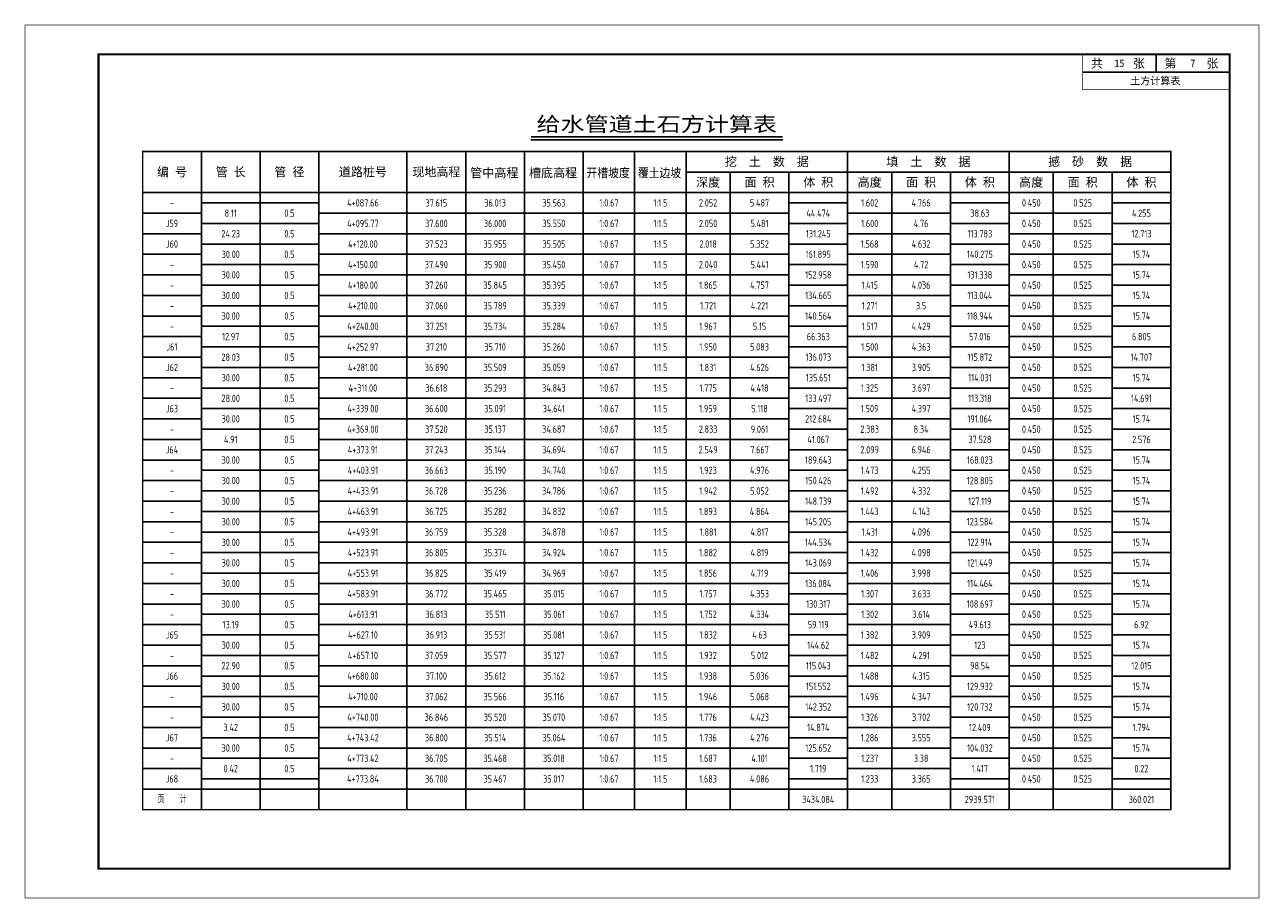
# Model space of a CAD drawing. Extents: x 336 to 6917, y 1189 to 1487.
# Tile 7 of 15: x 2976 to 3397, y 1189 to 1487. Entities that reach past the tile are written whole.
import ezdxf
from ezdxf.enums import TextEntityAlignment as Align

# ---------------------------------------------------------------- set-up
doc = ezdxf.new("R2010")
doc.units = 0
doc.layers.get('0').update_dxf_attribs({"linetype": 'CONTINUOUS'})
for name, color, linetype in [('土方_图框', 7, 'CONTINUOUS'), ('土方_土方表', 5, 'CONTINUOUS'), ('土方_土方表文字', 7, 'CONTINUOUS')]:
    doc.layers.add(name, color=color, linetype=linetype)
doc.styles.add('gpshz', font='tssdeng.shx', dxfattribs={"width": 0.7, "height": 2.5, "bigfont": 'hztxt.shx'})
doc.styles.add('仿宋_GB2312', font='txt', dxfattribs={"width": 0.7, "height": 3})
doc.styles.add('宋体', font='txt')

# ---------------------------------------------------------------- blocks, each defined once
blk = doc.blocks.new('tkx_jb')
at = {"color": 0, "linetype": 'ByBlock', "lineweight": -2}
for p, q in [((-50, 0), (0, 0)), ((-25, 0), (-25, -6)), ((-50, -6), (0, -6))]:
    blk.add_line(p, q, dxfattribs=at)
at = {"color": 0, "linetype": 'ByBlock', "lineweight": -2, "const_width": 0.25}
blk.add_lwpolyline([(0, 0), (0, -12), (-50, -12), (-50, 0)], dxfattribs=at)
at = {"color": 0, "linetype": 'ByBlock', "lineweight": -2, "style": '宋体'}
for s, p in [('共     张', (-47.19, -4.55)), ('第     张', (-22.19, -4.55))]:
    blk.add_text(s, height=3, dxfattribs=at).set_placement(p)
for tag, p in [('COUNT', (-37.5, -3)), ('PAGE', (-12.5, -3)), ('NAME', (-25.27, -8.99))]:
    blk.add_attdef(tag, text='', height=2.5, dxfattribs=at).set_placement(p, align=Align.MIDDLE_CENTER)
blk = doc.blocks.new('gsv_tfb')
at = {"color": 7, "linetype": 'ByBlock', "lineweight": -2}
blk.add_line((132.17, 227.99), (217.93, 227.99), dxfattribs=at)
at = {"color": 5, "linetype": 'ByBlock', "lineweight": -2}
for p, q in [((20, 224), (20, 0)), ((40, 224), (40, 0)), ((60, 224), (60, 0)), ((90, 224), (90, 0)), ((110, 224), (110, 0)), ((130, 224), (130, 0)), ((150, 224), (150, 0)), ((167.5, 224), (167.5, 0)), ((185, 224), (185, 0)), ((240, 224), (240, 0)), ((295, 224), (295, 0)), ((350, 217), (185, 217)), ((200, 217), (200, 0)), ((220, 217), (220, 0)), ((255, 217), (255, 0)), ((275, 217), (275, 0)), ((310, 217), (310, 0)), ((330, 217), (330, 0)), ((350, 210), (0, 210)), ((60, 206.5), (20, 206.5)), ((240, 206.5), (220, 206.5)), ((295, 206.5), (275, 206.5)), ((350, 206.5), (330, 206.5)), ((20, 203), (0, 203)), ((220, 203), (60, 203)), ((275, 203), (240, 203)), ((330, 203), (295, 203)), ((60, 199.5), (20, 199.5)), ((240, 199.5), (220, 199.5)), ((295, 199.5), (275, 199.5)), ((350, 199.5), (330, 199.5)), ((20, 196), (0, 196)), ((220, 196), (60, 196)), ((275, 196), (240, 196)), ((330, 196), (295, 196)), ((60, 192.5), (20, 192.5)), ((240, 192.5), (220, 192.5)), ((295, 192.5), (275, 192.5)), ((350, 192.5), (330, 192.5)), ((20, 189), (0, 189)), ((60, 185.5), (20, 185.5)), ((220, 189), (60, 189)), ((240, 185.5), (220, 185.5)), ((275, 189), (240, 189)), ((295, 185.5), (275, 185.5)), ((330, 189), (295, 189)), ((350, 185.5), (330, 185.5)), ((20, 182), (0, 182)), ((220, 182), (60, 182)), ((275, 182), (240, 182)), ((330, 182), (295, 182)), ((60, 178.5), (20, 178.5)), ((240, 178.5), (220, 178.5)), ((295, 178.5), (275, 178.5)), ((350, 178.5), (330, 178.5)), ((20, 175), (0, 175)), ((220, 175), (60, 175)), ((275, 175), (240, 175)), ((330, 175), (295, 175)), ((60, 171.5), (20, 171.5)), ((240, 171.5), (220, 171.5)), ((295, 171.5), (275, 171.5)), ((350, 171.5), (330, 171.5)), ((20, 168), (0, 168)), ((60, 164.5), (20, 164.5)), ((220, 168), (60, 168)), ((240, 164.5), (220, 164.5)), ((275, 168), (240, 168)), ((295, 164.5), (275, 164.5)), ((330, 168), (295, 168)), ((350, 164.5), (330, 164.5)), ((20, 161), (0, 161)), ((220, 161), (60, 161)), ((275, 161), (240, 161)), ((330, 161), (295, 161)), ((60, 157.5), (20, 157.5)), ((240, 157.5), (220, 157.5)), ((295, 157.5), (275, 157.5)), ((350, 157.5), (330, 157.5)), ((20, 154), (0, 154)), ((220, 154), (60, 154)), ((275, 154), (240, 154)), ((330, 154), (295, 154)), ((60, 150.5), (20, 150.5)), ((240, 150.5), (220, 150.5)), ((295, 150.5), (275, 150.5)), ((350, 150.5), (330, 150.5)), ((20, 147), (0, 147)), ((60, 143.5), (20, 143.5)), ((220, 147), (60, 147)), ((240, 143.5), (220, 143.5)), ((275, 147), (240, 147)), ((295, 143.5), (275, 143.5)), ((330, 147), (295, 147)), ((350, 143.5), (330, 143.5)), ((20, 140), (0, 140)), ((220, 140), (60, 140)), ((275, 140), (240, 140)), ((330, 140), (295, 140)), ((60, 136.5), (20, 136.5)), ((240, 136.5), (220, 136.5)), ((295, 136.5), (275, 136.5)), ((350, 136.5), (330, 136.5)), ((20, 133), (0, 133)), ((220, 133), (60, 133)), ((275, 133), (240, 133)), ((330, 133), (295, 133)), ((60, 129.5), (20, 129.5)), ((240, 129.5), (220, 129.5)), ((295, 129.5), (275, 129.5)), ((350, 129.5), (330, 129.5)), ((20, 126), (0, 126)), ((60, 122.5), (20, 122.5)), ((220, 126), (60, 126)), ((240, 122.5), (220, 122.5)), ((275, 126), (240, 126)), ((295, 122.5), (275, 122.5)), ((330, 126), (295, 126)), ((350, 122.5), (330, 122.5)), ((20, 119), (0, 119)), ((220, 119), (60, 119)), ((275, 119), (240, 119)), ((330, 119), (295, 119)), ((60, 115.5), (20, 115.5)), ((240, 115.5), (220, 115.5)), ((295, 115.5), (275, 115.5)), ((350, 115.5), (330, 115.5)), ((20, 112), (0, 112)), ((220, 112), (60, 112)), ((275, 112), (240, 112)), ((330, 112), (295, 112)), ((60, 108.5), (20, 108.5)), ((240, 108.5), (220, 108.5)), ((295, 108.5), (275, 108.5)), ((350, 108.5), (330, 108.5)), ((20, 105), (0, 105)), ((60, 101.5), (20, 101.5)), ((220, 105), (60, 105)), ((240, 101.5), (220, 101.5)), ((275, 105), (240, 105)), ((295, 101.5), (275, 101.5)), ((330, 105), (295, 105)), ((350, 101.5), (330, 101.5)), ((20, 98), (0, 98)), ((220, 98), (60, 98)), ((275, 98), (240, 98)), ((330, 98), (295, 98)), ((60, 94.5), (20, 94.5)), ((240, 94.5), (220, 94.5)), ((295, 94.5), (275, 94.5)), ((350, 94.5), (330, 94.5)), ((20, 91), (0, 91)), ((220, 91), (60, 91)), ((275, 91), (240, 91)), ((330, 91), (295, 91)), ((60, 87.5), (20, 87.5)), ((240, 87.5), (220, 87.5)), ((295, 87.5), (275, 87.5)), ((350, 87.5), (330, 87.5)), ((20, 84), (0, 84)), ((60, 80.5), (20, 80.5)), ((220, 84), (60, 84)), ((240, 80.5), (220, 80.5)), ((275, 84), (240, 84)), ((295, 80.5), (275, 80.5)), ((330, 84), (295, 84)), ((350, 80.5), (330, 80.5)), ((20, 77), (0, 77)), ((220, 77), (60, 77)), ((275, 77), (240, 77)), ((330, 77), (295, 77)), ((60, 73.5), (20, 73.5)), ((240, 73.5), (220, 73.5)), ((295, 73.5), (275, 73.5)), ((350, 73.5), (330, 73.5)), ((20, 70), (0, 70)), ((220, 70), (60, 70)), ((275, 70), (240, 70)), ((330, 70), (295, 70)), ((60, 66.5), (20, 66.5)), ((240, 66.5), (220, 66.5)), ((295, 66.5), (275, 66.5)), ((350, 66.5), (330, 66.5)), ((20, 63), (0, 63)), ((60, 59.5), (20, 59.5)), ((220, 63), (60, 63)), ((240, 59.5), (220, 59.5)), ((275, 63), (240, 63)), ((295, 59.5), (275, 59.5)), ((330, 63), (295, 63)), ((350, 59.5), (330, 59.5)), ((20, 56), (0, 56)), ((220, 56), (60, 56)), ((275, 56), (240, 56)), ((330, 56), (295, 56)), ((60, 52.5), (20, 52.5)), ((240, 52.5), (220, 52.5)), ((295, 52.5), (275, 52.5)), ((350, 52.5), (330, 52.5)), ((20, 49), (0, 49)), ((220, 49), (60, 49)), ((275, 49), (240, 49)), ((330, 49), (295, 49)), ((60, 45.5), (20, 45.5)), ((240, 45.5), (220, 45.5)), ((295, 45.5), (275, 45.5)), ((350, 45.5), (330, 45.5)), ((20, 42), (0, 42)), ((60, 38.5), (20, 38.5)), ((220, 42), (60, 42)), ((240, 38.5), (220, 38.5)), ((275, 42), (240, 42)), ((295, 38.5), (275, 38.5)), ((330, 42), (295, 42)), ((350, 38.5), (330, 38.5)), ((20, 35), (0, 35)), ((220, 35), (60, 35)), ((275, 35), (240, 35)), ((330, 35), (295, 35)), ((60, 31.5), (20, 31.5)), ((240, 31.5), (220, 31.5)), ((295, 31.5), (275, 31.5)), ((350, 31.5), (330, 31.5)), ((20, 28), (0, 28)), ((220, 28), (60, 28)), ((275, 28), (240, 28)), ((330, 28), (295, 28)), ((60, 24.5), (20, 24.5)), ((240, 24.5), (220, 24.5)), ((295, 24.5), (275, 24.5)), ((350, 24.5), (330, 24.5)), ((20, 21), (0, 21)), ((60, 17.5), (20, 17.5)), ((220, 21), (60, 21)), ((240, 17.5), (220, 17.5)), ((275, 21), (240, 21)), ((295, 17.5), (275, 17.5)), ((330, 21), (295, 21)), ((350, 17.5), (330, 17.5)), ((20, 14), (0, 14)), ((220, 14), (60, 14)), ((275, 14), (240, 14)), ((330, 14), (295, 14)), ((60, 10.5), (20, 10.5)), ((240, 10.5), (220, 10.5)), ((295, 10.5), (275, 10.5)), ((350, 10.5), (330, 10.5)), ((350, 7), (0, 7)), ((300, 7), (275, 7))]:
    blk.add_line(p, q, dxfattribs=at)
at = {"color": 7, "linetype": 'ByBlock', "lineweight": -2, "const_width": 0.5}
blk.add_lwpolyline([(132.17, 228.99), (217.93, 228.99)], dxfattribs=at)
at = {"color": 1, "linetype": 'ByBlock', "lineweight": -2, "const_width": 0.5}
blk.add_lwpolyline([(0, 0), (350, 0), (350, 224), (0, 224)], close=True, dxfattribs=at)
at = {"color": 7, "linetype": 'ByBlock', "lineweight": -2, "style": '仿宋_GB2312', "width": 1.2}
blk.add_text('给水管道土石方计算表', height=5, dxfattribs=at).set_placement((175, 233.38), align=Align.MIDDLE)
at = {"color": 7, "linetype": 'ByBlock', "lineweight": -2, "style": '仿宋_GB2312'}
for s, p in [('编 号', (10, 217)), ('管 长', (30, 217)), ('管 径', (50, 217)), ('道路桩号', (75, 217)), ('现地高程', (100, 217)), ('管中高程', (119.72, 216.7)), ('槽底高程', (139.72, 216.7)), ('挖  土  数  据', (212.5, 220.5)), ('填  土  数  据', (267.5, 220.5)), ('撼  砂  数  据', (322.5, 220.5)), ('深度', (192.5, 213.5)), ('面 积', (210, 213.5)), ('体 积', (230, 213.5)), ('高度', (247.5, 213.5)), ('面 积', (265, 213.5)), ('体 积', (285, 213.5)), ('高度', (302.5, 213.5)), ('面 积', (320, 213.5)), ('体 积', (340, 213.5))]:
    blk.add_text(s, height=3, dxfattribs=at).set_placement(p, align=Align.MIDDLE_CENTER)
at = {"color": 7, "linetype": 'ByBlock', "lineweight": -2, "style": '仿宋_GB2312', "width": 0.9}
for s, p in [('开槽坡度', (158.47, 216.7)), ('覆土边坡', (175.97, 216.7))]:
    blk.add_text(s, height=3, dxfattribs=at).set_placement(p, align=Align.MIDDLE_CENTER)

msp = doc.modelspace()

# ---------------------------------------------------------------- linework, layer by layer
at = {"layer": '土方_图框'}
for points, const_width in [([(2976.51, 1189.59), (3396.51, 1189.59), (3396.51, 1486.59), (2976.51, 1486.59), (2976.51, 1189.59)], 0.25), ([(3001.51, 1199.59), (3386.51, 1199.59), (3386.51, 1476.59), (3001.51, 1476.59), (3001.51, 1199.59)], 0.7)]:
    msp.add_lwpolyline(points, dxfattribs=dict(at, const_width=const_width))

# ---------------------------------------------------------------- block references
msp.add_blockref('tkx_jb', (3386.51, 1476.59), dxfattribs=at).add_auto_attribs({'NAME': '土方计算表', 'COUNT': '15', 'PAGE': '7'})
at = {"layer": '土方_土方表'}
msp.add_blockref('gsv_tfb', (3016.51, 1219.59), dxfattribs=at)

# ---------------------------------------------------------------- texts
at = {"layer": '土方_土方表文字', "style": 'gpshz', "width": 0.7}
for s, p in [('-', (3026.51, 1426.09)), ('4+087.66', (3091.51, 1426.09)), ('37.615', (3116.51, 1426.09)), ('36.013', (3136.51, 1426.09)), ('35.563', (3156.51, 1426.09)), ('1:0.67', (3175.26, 1426.09)), ('1:1.5', (3192.76, 1426.09)), ('2.052', (3209.01, 1426.09)), ('5.487', (3226.51, 1426.09)), ('1.602', (3264.01, 1426.09)), ('4.766', (3281.51, 1426.09)), ('0.450', (3319.01, 1426.09)), ('0.525', (3336.51, 1426.09)), ('8.11', (3046.51, 1422.59)), ('0.5', (3066.51, 1422.59)), ('44.474', (3246.51, 1422.59)), ('38.63', (3301.51, 1422.59)), ('4.255', (3356.51, 1422.59)), ('J59', (3026.51, 1419.09)), ('24.23', (3046.51, 1415.59)), ('0.5', (3066.51, 1415.59)), ('4+095.77', (3091.51, 1419.09)), ('37.600', (3116.51, 1419.09)), ('36.000', (3136.51, 1419.09)), ('35.550', (3156.51, 1419.09)), ('1:0.67', (3175.26, 1419.09)), ('1:1.5', (3192.76, 1419.09)), ('2.050', (3209.01, 1419.09)), ('5.481', (3226.51, 1419.09)), ('131.245', (3246.51, 1415.59)), ('1.600', (3264.01, 1419.09)), ('4.76', (3281.51, 1419.09)), ('113.783', (3301.51, 1415.59)), ('0.450', (3319.01, 1419.09)), ('0.525', (3336.51, 1419.09)), ('12.713', (3356.51, 1415.59)), ('J60', (3026.51, 1412.09)), ('4+120.00', (3091.51, 1412.09)), ('37.523', (3116.51, 1412.09)), ('35.955', (3136.51, 1412.09)), ('35.505', (3156.51, 1412.09)), ('1:0.67', (3175.26, 1412.09)), ('1:1.5', (3192.76, 1412.09)), ('2.018', (3209.01, 1412.09)), ('5.352', (3226.51, 1412.09)), ('1.568', (3264.01, 1412.09)), ('4.632', (3281.51, 1412.09)), ('0.450', (3319.01, 1412.09)), ('0.525', (3336.51, 1412.09)), ('30.00', (3046.51, 1408.59)), ('0.5', (3066.51, 1408.59)), ('161.895', (3246.51, 1408.59)), ('140.275', (3301.51, 1408.59)), ('15.74', (3356.51, 1408.59)), ('-', (3026.51, 1405.09)), ('4+150.00', (3091.51, 1405.09)), ('37.490', (3116.51, 1405.09)), ('35.900', (3136.51, 1405.09)), ('35.450', (3156.51, 1405.09)), ('1:0.67', (3175.26, 1405.09)), ('1:1.5', (3192.76, 1405.09)), ('2.040', (3209.01, 1405.09)), ('5.441', (3226.51, 1405.09)), ('1.590', (3264.01, 1405.09)), ('4.72', (3281.51, 1405.09)), ('0.450', (3319.01, 1405.09)), ('0.525', (3336.51, 1405.09)), ('30.00', (3046.51, 1401.59)), ('0.5', (3066.51, 1401.59)), ('152.958', (3246.51, 1401.59)), ('131.338', (3301.51, 1401.59)), ('15.74', (3356.51, 1401.59)), ('-', (3026.51, 1398.09)), ('30.00', (3046.51, 1394.59)), ('0.5', (3066.51, 1394.59)), ('4+180.00', (3091.51, 1398.09)), ('37.260', (3116.51, 1398.09)), ('35.845', (3136.51, 1398.09)), ('35.395', (3156.51, 1398.09)), ('1:0.67', (3175.26, 1398.09)), ('1:1.5', (3192.76, 1398.09)), ('1.865', (3209.01, 1398.09)), ('4.757', (3226.51, 1398.09)), ('134.665', (3246.51, 1394.59)), ('1.415', (3264.01, 1398.09)), ('4.036', (3281.51, 1398.09)), ('113.044', (3301.51, 1394.59)), ('0.450', (3319.01, 1398.09)), ('0.525', (3336.51, 1398.09)), ('15.74', (3356.51, 1394.59)), ('4+210.00', (3091.51, 1391.09)), ('37.060', (3116.51, 1391.09)), ('35.789', (3136.51, 1391.09)), ('35.339', (3156.51, 1391.09)), ('1:0.67', (3175.26, 1391.09)), ('1:1.5', (3192.76, 1391.09)), ('1.721', (3209.01, 1391.09)), ('4.221', (3226.51, 1391.09)), ('1.271', (3264.01, 1391.09)), ('3.5', (3281.51, 1391.09)), ('0.450', (3319.01, 1391.09)), ('0.525', (3336.51, 1391.09)), ('-', (3026.51, 1391.09)), ('30.00', (3046.51, 1387.59)), ('0.5', (3066.51, 1387.59)), ('140.564', (3246.51, 1387.59)), ('118.944', (3301.51, 1387.59)), ('15.74', (3356.51, 1387.59)), ('-', (3026.51, 1384.09)), ('4+240.00', (3091.51, 1384.09)), ('37.251', (3116.51, 1384.09)), ('35.734', (3136.51, 1384.09)), ('35.284', (3156.51, 1384.09)), ('1:0.67', (3175.26, 1384.09)), ('1:1.5', (3192.76, 1384.09)), ('1.967', (3209.01, 1384.09)), ('5.15', (3226.51, 1384.09)), ('1.517', (3264.01, 1384.09)), ('4.429', (3281.51, 1384.09)), ('0.450', (3319.01, 1384.09)), ('0.525', (3336.51, 1384.09)), ('12.97', (3046.51, 1380.59)), ('0.5', (3066.51, 1380.59)), ('66.363', (3246.51, 1380.59)), ('57.016', (3301.51, 1380.59)), ('6.805', (3356.51, 1380.59)), ('J61', (3026.51, 1377.09)), ('28.03', (3046.51, 1373.59)), ('0.5', (3066.51, 1373.59)), ('4+252.97', (3091.51, 1377.09)), ('37.210', (3116.51, 1377.09)), ('35.710', (3136.51, 1377.09)), ('35.260', (3156.51, 1377.09)), ('1:0.67', (3175.26, 1377.09)), ('1:1.5', (3192.76, 1377.09)), ('1.950', (3209.01, 1377.09)), ('5.083', (3226.51, 1377.09)), ('136.073', (3246.51, 1373.59)), ('1.500', (3264.01, 1377.09)), ('4.363', (3281.51, 1377.09)), ('115.872', (3301.51, 1373.59)), ('0.450', (3319.01, 1377.09)), ('0.525', (3336.51, 1377.09)), ('14.707', (3356.51, 1373.59)), ('J62', (3026.51, 1370.09)), ('4+281.00', (3091.51, 1370.09)), ('36.890', (3116.51, 1370.09)), ('35.509', (3136.51, 1370.09)), ('35.059', (3156.51, 1370.09)), ('1:0.67', (3175.26, 1370.09)), ('1:1.5', (3192.76, 1370.09)), ('1.831', (3209.01, 1370.09)), ('4.626', (3226.51, 1370.09)), ('1.381', (3264.01, 1370.09)), ('3.905', (3281.51, 1370.09)), ('0.450', (3319.01, 1370.09)), ('0.525', (3336.51, 1370.09)), ('30.00', (3046.51, 1366.59)), ('0.5', (3066.51, 1366.59)), ('135.651', (3246.51, 1366.59)), ('114.031', (3301.51, 1366.59)), ('15.74', (3356.51, 1366.59)), ('-', (3026.51, 1363.09)), ('4+311.00', (3091.51, 1363.09)), ('36.618', (3116.51, 1363.09)), ('35.293', (3136.51, 1363.09)), ('34.843', (3156.51, 1363.09)), ('1:0.67', (3175.26, 1363.09)), ('1:1.5', (3192.76, 1363.09)), ('1.775', (3209.01, 1363.09)), ('4.418', (3226.51, 1363.09)), ('1.325', (3264.01, 1363.09)), ('3.697', (3281.51, 1363.09)), ('0.450', (3319.01, 1363.09)), ('0.525', (3336.51, 1363.09)), ('28.00', (3046.51, 1359.59)), ('0.5', (3066.51, 1359.59)), ('133.497', (3246.51, 1359.59)), ('113.318', (3301.51, 1359.59)), ('14.691', (3356.51, 1359.59)), ('J63', (3026.51, 1356.09)), ('30.00', (3046.51, 1352.59)), ('0.5', (3066.51, 1352.59)), ('4+339.00', (3091.51, 1356.09)), ('36.600', (3116.51, 1356.09)), ('35.091', (3136.51, 1356.09)), ('34.641', (3156.51, 1356.09)), ('1:0.67', (3175.26, 1356.09)), ('1:1.5', (3192.76, 1356.09)), ('1.959', (3209.01, 1356.09)), ('5.118', (3226.51, 1356.09)), ('212.684', (3246.51, 1352.59)), ('1.509', (3264.01, 1356.09)), ('4.397', (3281.51, 1356.09)), ('191.064', (3301.51, 1352.59)), ('0.450', (3319.01, 1356.09)), ('0.525', (3336.51, 1356.09)), ('15.74', (3356.51, 1352.59)), ('4+369.00', (3091.51, 1349.09)), ('37.520', (3116.51, 1349.09)), ('35.137', (3136.51, 1349.09)), ('34.687', (3156.51, 1349.09)), ('1:0.67', (3175.26, 1349.09)), ('1:1.5', (3192.76, 1349.09)), ('2.833', (3209.01, 1349.09)), ('9.061', (3226.51, 1349.09)), ('2.383', (3264.01, 1349.09)), ('8.34', (3281.51, 1349.09)), ('0.450', (3319.01, 1349.09)), ('0.525', (3336.51, 1349.09)), ('-', (3026.51, 1349.09)), ('4.91', (3046.51, 1345.59)), ('0.5', (3066.51, 1345.59)), ('41.067', (3246.51, 1345.59)), ('37.528', (3301.51, 1345.59)), ('2.576', (3356.51, 1345.59)), ('J64', (3026.51, 1342.09)), ('4+373.91', (3091.51, 1342.09)), ('37.243', (3116.51, 1342.09)), ('35.144', (3136.51, 1342.09)), ('34.694', (3156.51, 1342.09)), ('1:0.67', (3175.26, 1342.09)), ('1:1.5', (3192.76, 1342.09)), ('2.549', (3209.01, 1342.09)), ('7.667', (3226.51, 1342.09)), ('2.099', (3264.01, 1342.09)), ('6.946', (3281.51, 1342.09)), ('0.450', (3319.01, 1342.09)), ('0.525', (3336.51, 1342.09)), ('30.00', (3046.51, 1338.59)), ('0.5', (3066.51, 1338.59)), ('189.643', (3246.51, 1338.59)), ('168.023', (3301.51, 1338.59)), ('15.74', (3356.51, 1338.59)), ('-', (3026.51, 1335.09)), ('30.00', (3046.51, 1331.59)), ('0.5', (3066.51, 1331.59)), ('4+403.91', (3091.51, 1335.09)), ('36.663', (3116.51, 1335.09)), ('35.190', (3136.51, 1335.09)), ('34.740', (3156.51, 1335.09)), ('1:0.67', (3175.26, 1335.09)), ('1:1.5', (3192.76, 1335.09)), ('1.923', (3209.01, 1335.09)), ('4.976', (3226.51, 1335.09)), ('150.426', (3246.51, 1331.59)), ('1.473', (3264.01, 1335.09)), ('4.255', (3281.51, 1335.09)), ('128.805', (3301.51, 1331.59)), ('0.450', (3319.01, 1335.09)), ('0.525', (3336.51, 1335.09)), ('15.74', (3356.51, 1331.59)), ('4+433.91', (3091.51, 1328.09)), ('36.728', (3116.51, 1328.09)), ('35.236', (3136.51, 1328.09)), ('34.786', (3156.51, 1328.09)), ('1:0.67', (3175.26, 1328.09)), ('1:1.5', (3192.76, 1328.09)), ('1.942', (3209.01, 1328.09)), ('5.052', (3226.51, 1328.09)), ('1.492', (3264.01, 1328.09)), ('4.332', (3281.51, 1328.09)), ('0.450', (3319.01, 1328.09)), ('0.525', (3336.51, 1328.09)), ('-', (3026.51, 1328.09)), ('30.00', (3046.51, 1324.59)), ('0.5', (3066.51, 1324.59)), ('148.739', (3246.51, 1324.59)), ('127.119', (3301.51, 1324.59)), ('15.74', (3356.51, 1324.59)), ('-', (3026.51, 1321.09)), ('4+463.91', (3091.51, 1321.09)), ('36.725', (3116.51, 1321.09)), ('35.282', (3136.51, 1321.09)), ('34.832', (3156.51, 1321.09)), ('1:0.67', (3175.26, 1321.09)), ('1:1.5', (3192.76, 1321.09)), ('1.893', (3209.01, 1321.09)), ('4.864', (3226.51, 1321.09)), ('1.443', (3264.01, 1321.09)), ('4.143', (3281.51, 1321.09)), ('0.450', (3319.01, 1321.09)), ('0.525', (3336.51, 1321.09)), ('30.00', (3046.51, 1317.59)), ('0.5', (3066.51, 1317.59)), ('4+493.91', (3091.51, 1314.09)), ('36.759', (3116.51, 1314.09)), ('35.328', (3136.51, 1314.09)), ('34.878', (3156.51, 1314.09)), ('1:0.67', (3175.26, 1314.09)), ('145.205', (3246.51, 1317.59)), ('1.431', (3264.01, 1314.09)), ('4.096', (3281.51, 1314.09)), ('123.584', (3301.51, 1317.59)), ('0.450', (3319.01, 1314.09)), ('0.525', (3336.51, 1314.09)), ('15.74', (3356.51, 1317.59)), ('-', (3026.51, 1314.09)), ('30.00', (3046.51, 1310.59)), ('0.5', (3066.51, 1310.59)), ('1:1.5', (3192.76, 1314.09)), ('1.881', (3209.01, 1314.09)), ('4.817', (3226.51, 1314.09)), ('144.534', (3246.51, 1310.59)), ('122.914', (3301.51, 1310.59)), ('15.74', (3356.51, 1310.59)), ('4+523.91', (3091.51, 1307.09)), ('36.805', (3116.51, 1307.09)), ('35.374', (3136.51, 1307.09)), ('34.924', (3156.51, 1307.09)), ('1:0.67', (3175.26, 1307.09)), ('1:1.5', (3192.76, 1307.09)), ('1.882', (3209.01, 1307.09)), ('4.819', (3226.51, 1307.09)), ('1.432', (3264.01, 1307.09)), ('4.098', (3281.51, 1307.09)), ('0.450', (3319.01, 1307.09)), ('0.525', (3336.51, 1307.09)), ('-', (3026.51, 1307.09)), ('30.00', (3046.51, 1303.59)), ('0.5', (3066.51, 1303.59)), ('143.069', (3246.51, 1303.59)), ('121.449', (3301.51, 1303.59)), ('15.74', (3356.51, 1303.59)), ('-', (3026.51, 1300.09)), ('4+553.91', (3091.51, 1300.09)), ('36.825', (3116.51, 1300.09)), ('35.419', (3136.51, 1300.09)), ('34.969', (3156.51, 1300.09)), ('1:0.67', (3175.26, 1300.09)), ('1:1.5', (3192.76, 1300.09)), ('1.856', (3209.01, 1300.09)), ('4.719', (3226.51, 1300.09)), ('1.406', (3264.01, 1300.09)), ('3.998', (3281.51, 1300.09)), ('0.450', (3319.01, 1300.09)), ('0.525', (3336.51, 1300.09)), ('30.00', (3046.51, 1296.59)), ('0.5', (3066.51, 1296.59)), ('4+583.91', (3091.51, 1293.09)), ('36.772', (3116.51, 1293.09)), ('35.465', (3136.51, 1293.09)), ('35.015', (3156.51, 1293.09)), ('1:0.67', (3175.26, 1293.09)), ('4.353', (3226.51, 1293.09)), ('136.084', (3246.51, 1296.59)), ('1.307', (3264.01, 1293.09)), ('3.633', (3281.51, 1293.09)), ('114.464', (3301.51, 1296.59)), ('0.450', (3319.01, 1293.09)), ('0.525', (3336.51, 1293.09)), ('15.74', (3356.51, 1296.59)), ('-', (3026.51, 1293.09)), ('30.00', (3046.51, 1289.59)), ('0.5', (3066.51, 1289.59)), ('1:1.5', (3192.76, 1293.09)), ('1.757', (3209.01, 1293.09)), ('130.317', (3246.51, 1289.59)), ('108.697', (3301.51, 1289.59)), ('15.74', (3356.51, 1289.59)), ('4+613.91', (3091.51, 1286.09)), ('36.813', (3116.51, 1286.09)), ('35.511', (3136.51, 1286.09)), ('35.061', (3156.51, 1286.09)), ('1:0.67', (3175.26, 1286.09)), ('1:1.5', (3192.76, 1286.09)), ('1.752', (3209.01, 1286.09)), ('4.334', (3226.51, 1286.09)), ('1.302', (3264.01, 1286.09)), ('3.614', (3281.51, 1286.09)), ('0.450', (3319.01, 1286.09)), ('0.525', (3336.51, 1286.09)), ('-', (3026.51, 1286.09)), ('13.19', (3046.51, 1282.59)), ('0.5', (3066.51, 1282.59)), ('59.119', (3246.51, 1282.59)), ('49.613', (3301.51, 1282.59)), ('6.92', (3356.51, 1282.59)), ('J65', (3026.51, 1279.09)), ('4+627.10', (3091.51, 1279.09)), ('36.913', (3116.51, 1279.09)), ('35.531', (3136.51, 1279.09)), ('35.081', (3156.51, 1279.09)), ('1:0.67', (3175.26, 1279.09)), ('1:1.5', (3192.76, 1279.09)), ('1.832', (3209.01, 1279.09)), ('4.63', (3226.51, 1279.09)), ('1.382', (3264.01, 1279.09)), ('3.909', (3281.51, 1279.09)), ('0.450', (3319.01, 1279.09)), ('0.525', (3336.51, 1279.09)), ('30.00', (3046.51, 1275.59)), ('0.5', (3066.51, 1275.59)), ('4+657.10', (3091.51, 1272.09)), ('37.059', (3116.51, 1272.09)), ('35.577', (3136.51, 1272.09)), ('35.127', (3156.51, 1272.09)), ('1:0.67', (3175.26, 1272.09)), ('1.932', (3209.01, 1272.09)), ('5.012', (3226.51, 1272.09)), ('144.62', (3246.51, 1275.59)), ('1.482', (3264.01, 1272.09)), ('4.291', (3281.51, 1272.09)), ('123', (3301.51, 1275.59)), ('0.450', (3319.01, 1272.09)), ('0.525', (3336.51, 1272.09)), ('15.74', (3356.51, 1275.59)), ('-', (3026.51, 1272.09)), ('22.90', (3046.51, 1268.59)), ('0.5', (3066.51, 1268.59)), ('1:1.5', (3192.76, 1272.09)), ('115.043', (3246.51, 1268.59)), ('98.54', (3301.51, 1268.59)), ('12.015', (3356.51, 1268.59)), ('J66', (3026.51, 1265.09)), ('4+680.00', (3091.51, 1265.09)), ('37.100', (3116.51, 1265.09)), ('35.612', (3136.51, 1265.09)), ('35.162', (3156.51, 1265.09)), ('1:0.67', (3175.26, 1265.09)), ('1:1.5', (3192.76, 1265.09)), ('1.938', (3209.01, 1265.09)), ('5.036', (3226.51, 1265.09)), ('1.488', (3264.01, 1265.09)), ('4.315', (3281.51, 1265.09)), ('0.450', (3319.01, 1265.09)), ('0.525', (3336.51, 1265.09)), ('30.00', (3046.51, 1261.59)), ('0.5', (3066.51, 1261.59)), ('151.552', (3246.51, 1261.59)), ('129.932', (3301.51, 1261.59)), ('15.74', (3356.51, 1261.59)), ('-', (3026.51, 1258.09)), ('4+710.00', (3091.51, 1258.09)), ('37.062', (3116.51, 1258.09)), ('35.566', (3136.51, 1258.09)), ('35.116', (3156.51, 1258.09)), ('1:0.67', (3175.26, 1258.09)), ('1:1.5', (3192.76, 1258.09)), ('1.946', (3209.01, 1258.09)), ('5.068', (3226.51, 1258.09)), ('1.496', (3264.01, 1258.09)), ('4.347', (3281.51, 1258.09)), ('0.450', (3319.01, 1258.09)), ('0.525', (3336.51, 1258.09)), ('30.00', (3046.51, 1254.59)), ('0.5', (3066.51, 1254.59)), ('4+740.00', (3091.51, 1251.09)), ('36.846', (3116.51, 1251.09)), ('35.520', (3136.51, 1251.09)), ('35.070', (3156.51, 1251.09)), ('1:0.67', (3175.26, 1251.09)), ('1.776', (3209.01, 1251.09)), ('4.423', (3226.51, 1251.09)), ('142.352', (3246.51, 1254.59)), ('1.326', (3264.01, 1251.09)), ('3.702', (3281.51, 1251.09)), ('120.732', (3301.51, 1254.59)), ('0.450', (3319.01, 1251.09)), ('0.525', (3336.51, 1251.09)), ('15.74', (3356.51, 1254.59)), ('-', (3026.51, 1251.09)), ('3.42', (3046.51, 1247.59)), ('0.5', (3066.51, 1247.59)), ('1:1.5', (3192.76, 1251.09)), ('14.874', (3246.51, 1247.59)), ('12.409', (3301.51, 1247.59)), ('1.794', (3356.51, 1247.59)), ('J67', (3026.51, 1244.09)), ('4+743.42', (3091.51, 1244.09)), ('36.800', (3116.51, 1244.09)), ('35.514', (3136.51, 1244.09)), ('35.064', (3156.51, 1244.09)), ('1:0.67', (3175.26, 1244.09)), ('1:1.5', (3192.76, 1244.09)), ('1.736', (3209.01, 1244.09)), ('4.276', (3226.51, 1244.09)), ('1.286', (3264.01, 1244.09)), ('3.555', (3281.51, 1244.09)), ('0.450', (3319.01, 1244.09)), ('0.525', (3336.51, 1244.09)), ('30.00', (3046.51, 1240.59)), ('0.5', (3066.51, 1240.59)), ('125.652', (3246.51, 1240.59)), ('104.032', (3301.51, 1240.59)), ('15.74', (3356.51, 1240.59)), ('-', (3026.51, 1237.09)), ('4+773.42', (3091.51, 1237.09)), ('36.705', (3116.51, 1237.09)), ('35.468', (3136.51, 1237.09)), ('35.018', (3156.51, 1237.09)), ('1:0.67', (3175.26, 1237.09)), ('1:1.5', (3192.76, 1237.09)), ('1.687', (3209.01, 1237.09)), ('4.101', (3226.51, 1237.09)), ('1.237', (3264.01, 1237.09)), ('3.38', (3281.51, 1237.09)), ('0.450', (3319.01, 1237.09)), ('0.525', (3336.51, 1237.09)), ('J68', (3026.51, 1230.09)), ('0.42', (3046.51, 1233.59)), ('0.5', (3066.51, 1233.59)), ('4+773.84', (3091.51, 1230.09)), ('36.700', (3116.51, 1230.09)), ('35.467', (3136.51, 1230.09)), ('35.017', (3156.51, 1230.09)), ('1:0.67', (3175.26, 1230.09)), ('1:1.5', (3192.76, 1230.09)), ('1.683', (3209.01, 1230.09)), ('4.086', (3226.51, 1230.09)), ('1.719', (3246.51, 1233.59)), ('1.233', (3264.01, 1230.09)), ('3.365', (3281.51, 1230.09)), ('1.417', (3301.51, 1233.59)), ('0.450', (3319.01, 1230.09)), ('0.525', (3336.51, 1230.09)), ('0.22', (3356.51, 1233.59)), ('页    计', (3026.51, 1223.09)), ('3434.084', (3246.51, 1223.09)), ('2939.571', (3301.51, 1223.09)), ('360.021', (3356.51, 1223.09))]:
    msp.add_text(s, height=2.5, dxfattribs=at).set_placement(p, align=Align.MIDDLE_CENTER)

doc.saveas('drawing.dxf')
